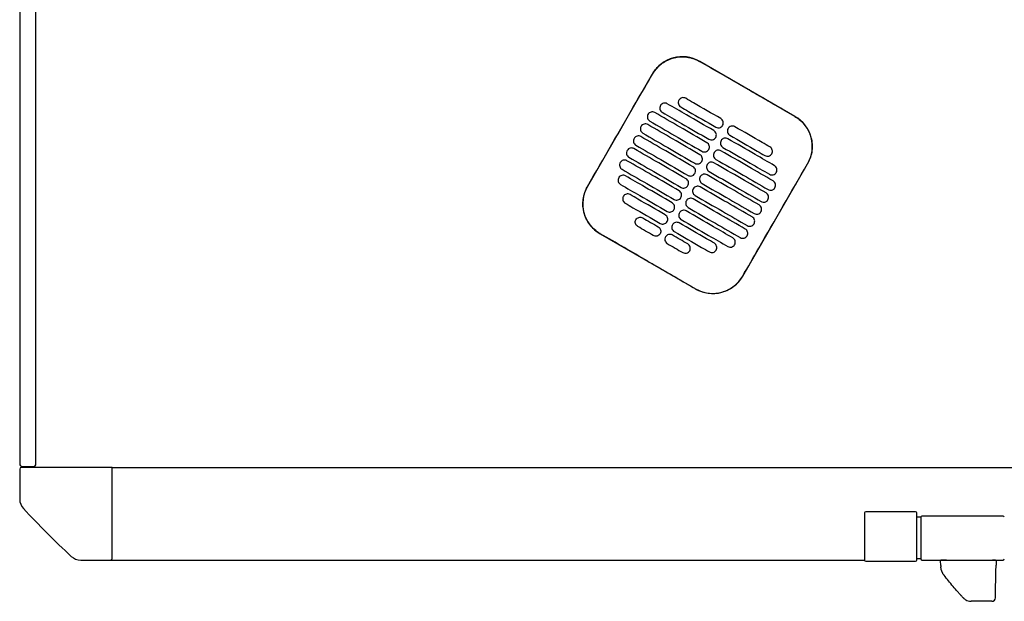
# Model space of a CAD drawing. Header units: metres. Extents: x 15.2 to 54.2, y -39.7 to 1.1.
# Tile 249 of 256: x 51.762 to 52.613, y -25.664 to -25.162. Entities that reach past the tile are written whole.
import ezdxf

# ---------------------------------------------------------------- set-up
doc = ezdxf.new("R2010")
doc.units = ezdxf.units.M
doc.header["$MEASUREMENT"] = 0
doc.layers.add('2D', color=252, linetype='Continuous')

# ---------------------------------------------------------------- blocks, each defined once
blk = doc.blocks.new('2D_QYOS_600')
for p, q in [((-0.00003, -1.859), (-0.00003, -2.743)), ((-0.00003, -1.859), (-0.00003, -2.743)), ((0.01397, -2.743), (0.01397, -1.859)), ((0.01397, -2.743), (0.01397, -1.859)), ((0.66975, -2.44274), (0.58749, -2.39522)), ((0.54651, -2.4062), (0.49048, -2.50318)), ((0.6247, -2.58071), (0.68072, -2.48373)), ((0.50145, -2.54416), (0.58371, -2.59168)), ((0, -2.74745), (0, -2.77326)), ((0.0795, -2.74595), (0.0015, -2.74595)), ((0.00197, -2.745), (0.01197, -2.745)), ((0.00197, -2.745), (0.01197, -2.745)), ((0.0795, -2.74595), (2.36049, -2.74595)), ((0.08, -2.82445), (0.08, -2.74645)), ((0.72996, -2.78524), (0.72996, -2.82594)), ((0.72997, -2.78524), (0.72997, -2.82594)), ((0.73097, -2.78424), (0.73096, -2.78424)), ((0.77397, -2.78424), (0.73097, -2.78424)), ((0.77496, -2.82594), (0.77496, -2.78524)), ((0.77497, -2.82594), (0.77497, -2.78524)), ((0.77852, -2.78897), (0.77497, -2.78897)), ((0.77852, -2.78897), (0.77852, -2.82497)), ((0.84965, -2.78797), (0.77952, -2.78797)), ((0.05269, -2.82595), (0.0785, -2.82595)), ((0.0785, -2.82595), (0.72996, -2.82594)), ((0.73096, -2.82694), (0.73097, -2.82694)), ((0.73097, -2.82694), (0.77397, -2.82694)), ((0.77852, -2.82497), (0.77497, -2.82497)), ((0.77952, -2.82597), (0.84965, -2.82597)), ((0.79578, -2.8305), (0.79558, -2.82664)), ((0.79578, -2.8305), (0.79584, -2.83166)), ((0.80057, -2.82601), (0.79618, -2.82601)), ((0.80057, -2.82601), (0.84054, -2.82601)), ((0.84293, -2.82601), (0.84054, -2.82601)), ((0.84337, -2.83577), (0.84347, -2.83039)), ((0.84353, -2.82662), (0.84347, -2.83039)), ((0.84302, -2.85624), (0.84337, -2.83577)), ((0.84298, -2.85811), (0.84302, -2.85624)), ((0.84298, -2.85856), (0.84298, -2.85811)), ((0.83998, -2.86151), (0.8219, -2.86151)), ((0.83998, -2.86151), (0.8219, -2.86151)), ((0.83998, -2.86151), (0.83998, -2.86151))]:
    blk.add_line(p, q)
for centre, radius, start, end in [((0.57248, -2.4212), 0.03, 59.98651, 149.98651), ((0.65474, -2.46872), 0.03, 329.98651, 59.98651), ((0.51646, -2.51818), 0.03, 149.98651, 239.98651), ((0.59872, -2.5657), 0.03, 239.98651, 329.98651), ((0.00197, -2.743), 0.002, 180, 270), ((0.00197, -2.743), 0.002, 180, 270), ((0.0015, -2.74745), 0.0015, 90, 180), ((0.01197, -2.743), 0.002, 270, 0), ((0.01197, -2.743), 0.002, 270, 0), ((0.0795, -2.74645), 0.0005, 0, 90), ((0.012, -2.77326), 0.012, 180, 222.87849), ((0.58157, -2.24438), 0.78926, 222.87849, 227.12151), ((0.73096, -2.78524), 0.001, 90, 180), ((0.73097, -2.78524), 0.001, 90, 180), ((0.77396, -2.78524), 0.001, 0, 90), ((0.77397, -2.78524), 0.001, 0, 90), ((0.77952, -2.78897), 0.001, 90, 180), ((0.84965, -2.78897), 0.001, 0, 90), ((0.05269, -2.81395), 0.012, 227.12151, 270), ((0.0785, -2.82445), 0.0015, 270, 0), ((0.73096, -2.82594), 0.001, 180, 270), ((0.73097, -2.82594), 0.001, 180, 270), ((0.77396, -2.82594), 0.001, 270, 0), ((0.77397, -2.82594), 0.001, 270, 0), ((0.77952, -2.82497), 0.001, 180, 270), ((0.79618, -2.82661), 0.0006, 90, 183), ((0.84293, -2.82661), 0.0006, 359, 90), ((0.84965, -2.82497), 0.001, 270, 0), ((0.8219, -2.85251), 0.009, 222.95809, 239.0423), ((0.8219, -2.85251), 0.009, 239.0423, 270), ((0.83998, -2.85851), 0.003, 270, 359)]:
    blk.add_arc(centre, radius, start, end)
for points, knots in [([(0.5466, -2.40625), (0.5474, -2.40486), (0.54831, -2.40354), (0.55126, -2.39993), (0.55353, -2.39788), (0.55932, -2.39408), (0.56295, -2.3926), (0.57039, -2.39115), (0.57413, -2.39112), (0.58118, -2.39239), (0.58444, -2.39359), (0.58743, -2.39532)], [12.978915, 12.978915, 12.978915, 12.978915, 13.461173, 13.461173, 14.374287, 14.374287, 15.53872, 15.53872, 16.650066, 16.650066, 17.687358, 17.687358, 17.687358, 17.687358]), ([(0.49058, -2.50323), (0.50462, -2.47894), (0.51866, -2.45465), (0.53733, -2.42232), (0.54196, -2.41428), (0.5466, -2.40625)], [1.133412, 1.133412, 1.133412, 1.133412, 2.681586, 2.681586, 3.193366, 3.193366, 3.193366, 3.193366]), ([(0.66969, -2.44284), (0.6591, -2.43672), (0.64807, -2.43036), (0.6326, -2.42142), (0.63056, -2.42025), (0.62856, -2.41909)], [-21.78268, -21.78268, -21.78268, -21.78268, -17.142885, -17.142885, -16.423665, -16.423665, -16.423665, -16.423665]), ([(0.55943, -2.43179), (0.55901, -2.43155), (0.55846, -2.43133), (0.55728, -2.43118), (0.55672, -2.43122), (0.55565, -2.4315), (0.55513, -2.43175), (0.55417, -2.43248), (0.55381, -2.43294), (0.55356, -2.43337)], [-0.5514247, -0.5514247, -0.5514247, -0.5514247, -0.4031161, -0.4031161, -0.2776965, -0.2776965, -0.1471644, -0.1471644, 0, 0, 0, 0]), ([(0.5997, -2.45506), (0.59184, -2.45051), (0.58397, -2.44597), (0.57054, -2.43821), (0.56499, -2.435), (0.55943, -2.43179)], [0.699452, 0.699452, 0.699452, 0.699452, 3.42526, 3.42526, 5.350619, 5.350619, 5.350619, 5.350619]), ([(0.56952, -2.42873), (0.56928, -2.42915), (0.56906, -2.4297), (0.56891, -2.43089), (0.56894, -2.43144), (0.56923, -2.43252), (0.56948, -2.43304), (0.57021, -2.43399), (0.57066, -2.43435), (0.57109, -2.4346)], [-0.5553355, -0.5553355, -0.5553355, -0.5553355, -0.4045594, -0.4045594, -0.278267, -0.278267, -0.1472206, -0.1472206, 0, 0, 0, 0]), ([(0.57539, -2.42715), (0.57497, -2.42691), (0.57442, -2.42669), (0.57324, -2.42654), (0.57268, -2.42658), (0.57161, -2.42686), (0.57109, -2.42711), (0.57013, -2.42784), (0.56977, -2.4283), (0.56952, -2.42873)], [-0.5513873, -0.5513873, -0.5513873, -0.5513873, -0.4031046, -0.4031046, -0.2776919, -0.2776919, -0.1471638, -0.1471638, 0, 0, 0, 0]), ([(0.60571, -2.44467), (0.59784, -2.44012), (0.58997, -2.43558), (0.57987, -2.42974), (0.57763, -2.42845), (0.57539, -2.42715)], [0.699452, 0.699452, 0.699452, 0.699452, 3.425217, 3.425217, 4.200582, 4.200582, 4.200582, 4.200582]), ([(0.54279, -2.44101), (0.54255, -2.44143), (0.54233, -2.44198), (0.54218, -2.44317), (0.54222, -2.44372), (0.5425, -2.4448), (0.54275, -2.44531), (0.54348, -2.44627), (0.54394, -2.44663), (0.54436, -2.44688)], [-0.5552879, -0.5552879, -0.5552879, -0.5552879, -0.4045447, -0.4045447, -0.2782629, -0.2782629, -0.1472212, -0.1472212, 0, 0, 0, 0]), ([(0.54866, -2.43943), (0.54824, -2.43919), (0.54769, -2.43897), (0.54651, -2.43882), (0.54596, -2.43886), (0.54488, -2.43914), (0.54436, -2.43939), (0.54341, -2.44012), (0.54304, -2.44058), (0.54279, -2.44101)], [-0.5514376, -0.5514376, -0.5514376, -0.5514376, -0.4031217, -0.4031217, -0.2776979, -0.2776979, -0.1471642, -0.1471642, 0, 0, 0, 0]), ([(0.5937, -2.46545), (0.58583, -2.4609), (0.57797, -2.45636), (0.56295, -2.44769), (0.55581, -2.44356), (0.54866, -2.43943)], [0.699452, 0.699452, 0.699452, 0.699452, 3.425292, 3.425292, 5.900643, 5.900643, 5.900643, 5.900643]), ([(0.55356, -2.43337), (0.55332, -2.43379), (0.5531, -2.43434), (0.55295, -2.43553), (0.55298, -2.43608), (0.55326, -2.43716), (0.55352, -2.43767), (0.55425, -2.43863), (0.5547, -2.43899), (0.55513, -2.43924)], [-0.5553006, -0.5553006, -0.5553006, -0.5553006, -0.4045498, -0.4045498, -0.2782639, -0.2782639, -0.1472208, -0.1472208, 0, 0, 0, 0]), ([(0.55513, -2.43924), (0.56068, -2.44245), (0.56624, -2.44566), (0.57967, -2.45341), (0.58753, -2.45796), (0.5954, -2.4625)], [1.499949, 1.499949, 1.499949, 1.499949, 3.425284, 3.425284, 6.151116, 6.151116, 6.151116, 6.151116]), ([(0.57109, -2.4346), (0.57333, -2.43589), (0.57556, -2.43719), (0.58567, -2.44302), (0.59354, -2.44757), (0.6014, -2.45211)], [2.649916, 2.649916, 2.649916, 2.649916, 3.425249, 3.425249, 6.151046, 6.151046, 6.151046, 6.151046]), ([(0.54266, -2.44982), (0.54224, -2.44958), (0.54169, -2.44936), (0.54051, -2.44921), (0.53996, -2.44925), (0.53888, -2.44953), (0.53836, -2.44978), (0.5374, -2.45051), (0.53704, -2.45097), (0.53679, -2.4514)], [-0.5514273, -0.5514273, -0.5514273, -0.5514273, -0.4031209, -0.4031209, -0.2776962, -0.2776962, -0.1471634, -0.1471634, 0, 0, 0, 0]), ([(0.5877, -2.47584), (0.57983, -2.47129), (0.57196, -2.46675), (0.55695, -2.45808), (0.54981, -2.45395), (0.54266, -2.44982)], [0.699452, 0.699452, 0.699452, 0.699452, 3.425313, 3.425313, 5.900643, 5.900643, 5.900643, 5.900643]), ([(0.54436, -2.44688), (0.55151, -2.45101), (0.55865, -2.45513), (0.57366, -2.4638), (0.58153, -2.46835), (0.5894, -2.47289)], [0.949972, 0.949972, 0.949972, 0.949972, 3.425307, 3.425307, 6.151164, 6.151164, 6.151164, 6.151164]), ([(0.60727, -2.45054), (0.60752, -2.45012), (0.60774, -2.44956), (0.60789, -2.44838), (0.60785, -2.44782), (0.60757, -2.44675), (0.60732, -2.44623), (0.60659, -2.44528), (0.60613, -2.44491), (0.60571, -2.44467)], [-0.5553984, -0.5553984, -0.5553984, -0.5553984, -0.4045681, -0.4045681, -0.278271, -0.278271, -0.1472202, -0.1472202, 0, 0, 0, 0]), ([(0.66969, -2.44284), (0.67097, -2.44358), (0.6722, -2.44441), (0.67535, -2.44692), (0.67713, -2.44875), (0.67866, -2.45078), (0.68096, -2.45385), (0.68264, -2.45732), (0.68461, -2.46471), (0.68488, -2.46856), (0.68395, -2.47619), (0.68274, -2.47989), (0.68078, -2.4834), (0.6807, -2.48354), (0.68063, -2.48367)], [17.619777, 17.619777, 17.619777, 17.619777, 18.064718, 18.064718, 18.827754, 18.827754, 18.827754, 19.97637, 19.97637, 21.122539, 21.122539, 22.281306, 22.281306, 22.328075, 22.328075, 22.328075, 22.328075]), ([(0.53679, -2.4514), (0.53655, -2.45182), (0.53633, -2.45237), (0.53618, -2.45356), (0.53622, -2.45411), (0.5365, -2.45519), (0.53675, -2.4557), (0.53748, -2.45666), (0.53794, -2.45702), (0.53836, -2.45727)], [-0.5552955, -0.5552955, -0.5552955, -0.5552955, -0.4045438, -0.4045438, -0.2782634, -0.2782634, -0.1472215, -0.1472215, 0, 0, 0, 0]), ([(0.53836, -2.45727), (0.5455, -2.4614), (0.55265, -2.46552), (0.56766, -2.4742), (0.57553, -2.47874), (0.5834, -2.48329)], [0.949998, 0.949998, 0.949998, 0.949998, 3.42532, 3.42532, 6.151189, 6.151189, 6.151189, 6.151189]), ([(0.60127, -2.46093), (0.60152, -2.46051), (0.60173, -2.45995), (0.60188, -2.45877), (0.60185, -2.45821), (0.60157, -2.45714), (0.60131, -2.45662), (0.60059, -2.45567), (0.60013, -2.4553), (0.5997, -2.45506)], [-0.5553839, -0.5553839, -0.5553839, -0.5553839, -0.4045626, -0.4045626, -0.2782686, -0.2782686, -0.1472195, -0.1472195, 0, 0, 0, 0]), ([(0.6014, -2.45211), (0.60183, -2.45236), (0.60238, -2.45257), (0.60356, -2.45272), (0.60411, -2.45269), (0.60519, -2.45241), (0.6057, -2.45215), (0.60666, -2.45142), (0.60703, -2.45096), (0.60727, -2.45054)], [-0.551307, -0.551307, -0.551307, -0.551307, -0.4030846, -0.4030846, -0.2776802, -0.2776802, -0.1471604, -0.1471604, 0, 0, 0, 0]), ([(0.61195, -2.45324), (0.61171, -2.45366), (0.61149, -2.45421), (0.61134, -2.4554), (0.61137, -2.45595), (0.61165, -2.45703), (0.61191, -2.45755), (0.61263, -2.4585), (0.61309, -2.45886), (0.61352, -2.45911)], [-0.555416, -0.555416, -0.555416, -0.555416, -0.4045716, -0.4045716, -0.2782736, -0.2782736, -0.1472211, -0.1472211, 0, 0, 0, 0]), ([(0.61782, -2.45166), (0.6174, -2.45142), (0.61685, -2.4512), (0.61567, -2.45105), (0.61511, -2.45109), (0.61404, -2.45137), (0.61352, -2.45162), (0.61256, -2.45235), (0.61219, -2.45281), (0.61195, -2.45324)], [-0.5512944, -0.5512944, -0.5512944, -0.5512944, -0.4030833, -0.4030833, -0.2776787, -0.2776787, -0.1471599, -0.1471599, 0, 0, 0, 0]), ([(0.64814, -2.46918), (0.6459, -2.46788), (0.64366, -2.46659), (0.63355, -2.46075), (0.62569, -2.45621), (0.61782, -2.45166)], [2.649852, 2.649852, 2.649852, 2.649852, 3.425217, 3.425217, 6.150982, 6.150982, 6.150982, 6.150982]), ([(0.53079, -2.46179), (0.53055, -2.46221), (0.53033, -2.46276), (0.53018, -2.46395), (0.53021, -2.4645), (0.5305, -2.46558), (0.53075, -2.4661), (0.53148, -2.46705), (0.53193, -2.46741), (0.53236, -2.46766)], [-0.5553078, -0.5553078, -0.5553078, -0.5553078, -0.4045446, -0.4045446, -0.2782647, -0.2782647, -0.147222, -0.147222, 0, 0, 0, 0]), ([(0.53666, -2.46021), (0.53624, -2.45997), (0.53569, -2.45975), (0.53451, -2.4596), (0.53395, -2.45964), (0.53288, -2.45992), (0.53236, -2.46017), (0.5314, -2.4609), (0.53104, -2.46136), (0.53079, -2.46179)], [-0.5514137, -0.5514137, -0.5514137, -0.5514137, -0.4031194, -0.4031194, -0.2776944, -0.2776944, -0.1471627, -0.1471627, 0, 0, 0, 0]), ([(0.5817, -2.48623), (0.57383, -2.48168), (0.56596, -2.47714), (0.55095, -2.46847), (0.5438, -2.46434), (0.53666, -2.46021)], [0.699452, 0.699452, 0.699452, 0.699452, 3.425322, 3.425322, 5.900643, 5.900643, 5.900643, 5.900643]), ([(0.59527, -2.47132), (0.59551, -2.4709), (0.59573, -2.47035), (0.59588, -2.46916), (0.59584, -2.4686), (0.59556, -2.46753), (0.59531, -2.46701), (0.59458, -2.46606), (0.59413, -2.46569), (0.5937, -2.46545)], [-0.5553742, -0.5553742, -0.5553742, -0.5553742, -0.4045587, -0.4045587, -0.278267, -0.278267, -0.1472191, -0.1472191, 0, 0, 0, 0]), ([(0.5954, -2.4625), (0.59582, -2.46275), (0.59637, -2.46297), (0.59755, -2.46311), (0.59811, -2.46308), (0.59918, -2.4628), (0.5997, -2.46254), (0.60066, -2.46181), (0.60103, -2.46135), (0.60127, -2.46093)], [-0.551317, -0.551317, -0.551317, -0.551317, -0.4030867, -0.4030867, -0.2776803, -0.2776803, -0.1471597, -0.1471597, 0, 0, 0, 0]), ([(0.60595, -2.46363), (0.6057, -2.46405), (0.60548, -2.4646), (0.60533, -2.46579), (0.60537, -2.46634), (0.60565, -2.46742), (0.6059, -2.46794), (0.60663, -2.46889), (0.60709, -2.46926), (0.60751, -2.4695)], [-0.5553971, -0.5553971, -0.5553971, -0.5553971, -0.4045652, -0.4045652, -0.2782705, -0.2782705, -0.1472202, -0.1472202, 0, 0, 0, 0]), ([(0.61182, -2.46205), (0.61139, -2.46181), (0.61085, -2.46159), (0.60966, -2.46144), (0.60911, -2.46148), (0.60804, -2.46176), (0.60752, -2.46201), (0.60656, -2.46275), (0.60619, -2.4632), (0.60595, -2.46363)], [-0.5513075, -0.5513075, -0.5513075, -0.5513075, -0.4030857, -0.4030857, -0.2776792, -0.2776792, -0.1471593, -0.1471593, 0, 0, 0, 0]), ([(0.65209, -2.48532), (0.64653, -2.48211), (0.64098, -2.4789), (0.62755, -2.47114), (0.61968, -2.4666), (0.61182, -2.46205)], [1.499901, 1.499901, 1.499901, 1.499901, 3.42526, 3.42526, 6.151068, 6.151068, 6.151068, 6.151068]), ([(0.61352, -2.45911), (0.62138, -2.46366), (0.62925, -2.4682), (0.63936, -2.47404), (0.6416, -2.47533), (0.64383, -2.47662)], [0.699452, 0.699452, 0.699452, 0.699452, 3.425249, 3.425249, 4.200582, 4.200582, 4.200582, 4.200582]), ([(0.52479, -2.47218), (0.52454, -2.4726), (0.52432, -2.47315), (0.52417, -2.47434), (0.52421, -2.47489), (0.52449, -2.47597), (0.52474, -2.47649), (0.52547, -2.47744), (0.52593, -2.47781), (0.52636, -2.47805)], [-0.5553248, -0.5553248, -0.5553248, -0.5553248, -0.4045472, -0.4045472, -0.2782668, -0.2782668, -0.1472227, -0.1472227, 0, 0, 0, 0]), ([(0.53066, -2.4706), (0.53023, -2.47036), (0.52969, -2.47014), (0.5285, -2.46999), (0.52795, -2.47003), (0.52688, -2.47031), (0.52636, -2.47056), (0.5254, -2.4713), (0.52503, -2.47175), (0.52479, -2.47218)], [-0.5513969, -0.5513969, -0.5513969, -0.5513969, -0.4031172, -0.4031172, -0.2776925, -0.2776925, -0.1471621, -0.1471621, 0, 0, 0, 0]), ([(0.57569, -2.49662), (0.56783, -2.49208), (0.55996, -2.48753), (0.54495, -2.47886), (0.5378, -2.47473), (0.53066, -2.4706)], [0.699452, 0.699452, 0.699452, 0.699452, 3.425321, 3.425321, 5.900643, 5.900643, 5.900643, 5.900643]), ([(0.53236, -2.46766), (0.5395, -2.47179), (0.54665, -2.47591), (0.56166, -2.48459), (0.56953, -2.48913), (0.57739, -2.49368)], [0.950001, 0.950001, 0.950001, 0.950001, 3.425322, 3.425322, 6.151192, 6.151192, 6.151192, 6.151192]), ([(0.5894, -2.47289), (0.58982, -2.47314), (0.59037, -2.47336), (0.59155, -2.47351), (0.5921, -2.47347), (0.59318, -2.47319), (0.5937, -2.47293), (0.59466, -2.4722), (0.59502, -2.47174), (0.59527, -2.47132)], [-0.5513236, -0.5513236, -0.5513236, -0.5513236, -0.4030881, -0.4030881, -0.2776804, -0.2776804, -0.1471592, -0.1471592, 0, 0, 0, 0]), ([(0.59994, -2.47402), (0.5997, -2.47444), (0.59948, -2.47499), (0.59933, -2.47618), (0.59937, -2.47674), (0.59965, -2.47781), (0.5999, -2.47833), (0.60063, -2.47928), (0.60109, -2.47965), (0.60151, -2.47989)], [-0.555383, -0.555383, -0.555383, -0.555383, -0.4045605, -0.4045605, -0.2782682, -0.2782682, -0.1472195, -0.1472195, 0, 0, 0, 0]), ([(0.60581, -2.47245), (0.60539, -2.4722), (0.60484, -2.47198), (0.60366, -2.47183), (0.60311, -2.47187), (0.60203, -2.47215), (0.60151, -2.47241), (0.60056, -2.47314), (0.60019, -2.4736), (0.59994, -2.47402)], [-0.5513173, -0.5513173, -0.5513173, -0.5513173, -0.4030875, -0.4030875, -0.2776797, -0.2776797, -0.147159, -0.147159, 0, 0, 0, 0]), ([(0.65085, -2.49846), (0.64371, -2.49433), (0.63656, -2.49021), (0.62155, -2.48154), (0.61368, -2.47699), (0.60581, -2.47245)], [0.949941, 0.949941, 0.949941, 0.949941, 3.425291, 3.425291, 6.151132, 6.151132, 6.151132, 6.151132]), ([(0.60751, -2.4695), (0.61538, -2.47405), (0.62325, -2.47859), (0.63668, -2.48635), (0.64223, -2.48956), (0.64779, -2.49277)], [0.699452, 0.699452, 0.699452, 0.699452, 3.425284, 3.425284, 5.350619, 5.350619, 5.350619, 5.350619]), ([(0.64383, -2.47662), (0.64426, -2.47687), (0.6448, -2.47708), (0.64599, -2.47723), (0.64654, -2.4772), (0.64761, -2.47692), (0.64813, -2.47666), (0.64909, -2.47593), (0.64946, -2.47547), (0.6497, -2.47505)], [-0.5513007, -0.5513007, -0.5513007, -0.5513007, -0.4030941, -0.4030941, -0.2776814, -0.2776814, -0.1471603, -0.1471603, 0, 0, 0, 0]), ([(0.6497, -2.47505), (0.64995, -2.47463), (0.65017, -2.47407), (0.65032, -2.47289), (0.65028, -2.47233), (0.65, -2.47126), (0.64975, -2.47074), (0.64902, -2.46979), (0.64856, -2.46942), (0.64814, -2.46918)], [-0.5554179, -0.5554179, -0.5554179, -0.5554179, -0.4045683, -0.4045683, -0.2782761, -0.2782761, -0.1472238, -0.1472238, 0, 0, 0, 0]), ([(0.51878, -2.48257), (0.51854, -2.48299), (0.51832, -2.48354), (0.51817, -2.48473), (0.51821, -2.48529), (0.51849, -2.48636), (0.51874, -2.48688), (0.51947, -2.48783), (0.51993, -2.4882), (0.52035, -2.48844)], [-0.5553464, -0.5553464, -0.5553464, -0.5553464, -0.4045515, -0.4045515, -0.2782697, -0.2782697, -0.1472236, -0.1472236, 0, 0, 0, 0]), ([(0.52465, -2.481), (0.52423, -2.48075), (0.52368, -2.48053), (0.5225, -2.48038), (0.52195, -2.48042), (0.52087, -2.4807), (0.52035, -2.48096), (0.5194, -2.48169), (0.51903, -2.48215), (0.51878, -2.48257)], [-0.5513769, -0.5513769, -0.5513769, -0.5513769, -0.4031143, -0.4031143, -0.2776905, -0.2776905, -0.1471617, -0.1471617, 0, 0, 0, 0]), ([(0.56969, -2.50701), (0.56182, -2.50247), (0.55396, -2.49792), (0.53894, -2.48925), (0.5318, -2.48512), (0.52465, -2.481)], [0.699452, 0.699452, 0.699452, 0.699452, 3.425308, 3.425308, 5.900643, 5.900643, 5.900643, 5.900643]), ([(0.52636, -2.47805), (0.5335, -2.48218), (0.54064, -2.48631), (0.55566, -2.49498), (0.56352, -2.49952), (0.57139, -2.50407)], [0.949982, 0.949982, 0.949982, 0.949982, 3.425312, 3.425312, 6.151173, 6.151173, 6.151173, 6.151173]), ([(0.5834, -2.48329), (0.58382, -2.48353), (0.58437, -2.48375), (0.58555, -2.4839), (0.5861, -2.48386), (0.58718, -2.48358), (0.5877, -2.48333), (0.58866, -2.48259), (0.58902, -2.48214), (0.58927, -2.48171)], [-0.5513269, -0.5513269, -0.5513269, -0.5513269, -0.403089, -0.403089, -0.2776804, -0.2776804, -0.1471589, -0.1471589, 0, 0, 0, 0]), ([(0.58927, -2.48171), (0.58951, -2.48129), (0.58973, -2.48074), (0.58988, -2.47955), (0.58984, -2.479), (0.58956, -2.47792), (0.58931, -2.4774), (0.58858, -2.47645), (0.58812, -2.47608), (0.5877, -2.47584)], [-0.5553693, -0.5553693, -0.5553693, -0.5553693, -0.4045566, -0.4045566, -0.2782661, -0.2782661, -0.1472189, -0.1472189, 0, 0, 0, 0]), ([(0.59981, -2.48284), (0.59939, -2.48259), (0.59884, -2.48237), (0.59766, -2.48223), (0.59711, -2.48226), (0.59603, -2.48254), (0.59551, -2.4828), (0.59455, -2.48353), (0.59419, -2.48399), (0.59394, -2.48441)], [-0.5513238, -0.5513238, -0.5513238, -0.5513238, -0.4030887, -0.4030887, -0.27768, -0.27768, -0.1471588, -0.1471588, 0, 0, 0, 0]), ([(0.64485, -2.50885), (0.6377, -2.50473), (0.63056, -2.5006), (0.61555, -2.49193), (0.60768, -2.48738), (0.59981, -2.48284)], [0.949982, 0.949982, 0.949982, 0.949982, 3.425312, 3.425312, 6.151173, 6.151173, 6.151173, 6.151173]), ([(0.60151, -2.47989), (0.60938, -2.48444), (0.61725, -2.48898), (0.63226, -2.49765), (0.6394, -2.50178), (0.64655, -2.50591)], [0.699452, 0.699452, 0.699452, 0.699452, 3.425308, 3.425308, 5.900643, 5.900643, 5.900643, 5.900643]), ([(0.6246, -2.58065), (0.62916, -2.57276), (0.63389, -2.56456), (0.65254, -2.53226), (0.66658, -2.50796), (0.68063, -2.48367)], [-3.18138, -3.18138, -3.18138, -3.18138, -2.673929, -2.673929, -1.133377, -1.133377, -1.133377, -1.133377]), ([(0.52035, -2.48844), (0.5275, -2.49257), (0.53464, -2.4967), (0.54965, -2.50537), (0.55752, -2.50991), (0.56539, -2.51446)], [0.949941, 0.949941, 0.949941, 0.949941, 3.425292, 3.425292, 6.151132, 6.151132, 6.151132, 6.151132]), ([(0.57739, -2.49368), (0.57782, -2.49392), (0.57837, -2.49414), (0.57955, -2.49429), (0.5801, -2.49425), (0.58118, -2.49397), (0.58169, -2.49372), (0.58265, -2.49299), (0.58302, -2.49253), (0.58326, -2.4921)], [-0.551327, -0.551327, -0.551327, -0.551327, -0.4030892, -0.4030892, -0.2776802, -0.2776802, -0.1471588, -0.1471588, 0, 0, 0, 0]), ([(0.58326, -2.4921), (0.58351, -2.49168), (0.58373, -2.49113), (0.58388, -2.48994), (0.58384, -2.48939), (0.58356, -2.48831), (0.58331, -2.48779), (0.58258, -2.48684), (0.58212, -2.48648), (0.5817, -2.48623)], [-0.5553691, -0.5553691, -0.5553691, -0.5553691, -0.4045561, -0.4045561, -0.278266, -0.278266, -0.1472189, -0.1472189, 0, 0, 0, 0]), ([(0.59394, -2.48441), (0.5937, -2.48483), (0.59348, -2.48539), (0.59333, -2.48657), (0.59337, -2.48713), (0.59365, -2.4882), (0.5939, -2.48872), (0.59463, -2.48967), (0.59509, -2.49004), (0.59551, -2.49028)], [-0.5553737, -0.5553737, -0.5553737, -0.5553737, -0.4045574, -0.4045574, -0.2782667, -0.2782667, -0.1472191, -0.1472191, 0, 0, 0, 0]), ([(0.59551, -2.49028), (0.60338, -2.49483), (0.61125, -2.49937), (0.62626, -2.50804), (0.6334, -2.51217), (0.64055, -2.5163)], [0.699452, 0.699452, 0.699452, 0.699452, 3.425321, 3.425321, 5.900643, 5.900643, 5.900643, 5.900643]), ([(0.64779, -2.49277), (0.64821, -2.49301), (0.64876, -2.49323), (0.64994, -2.49338), (0.65049, -2.49334), (0.65157, -2.49306), (0.65209, -2.49281), (0.65305, -2.49208), (0.65341, -2.49162), (0.65366, -2.49119)], [-0.5513421, -0.5513421, -0.5513421, -0.5513421, -0.4031061, -0.4031061, -0.2776864, -0.2776864, -0.147161, -0.147161, 0, 0, 0, 0]), ([(0.65366, -2.49119), (0.6539, -2.49077), (0.65412, -2.49022), (0.65427, -2.48903), (0.65423, -2.48848), (0.65395, -2.4874), (0.6537, -2.48688), (0.65297, -2.48593), (0.65252, -2.48556), (0.65209, -2.48532)], [-0.5553798, -0.5553798, -0.5553798, -0.5553798, -0.4045588, -0.4045588, -0.278273, -0.278273, -0.147224, -0.147224, 0, 0, 0, 0]), ([(0.51754, -2.49571), (0.5173, -2.49613), (0.51708, -2.49669), (0.51693, -2.49787), (0.51697, -2.49843), (0.51725, -2.4995), (0.5175, -2.50002), (0.51823, -2.50097), (0.51869, -2.50134), (0.51911, -2.50158)], [-0.55538, -0.55538, -0.55538, -0.55538, -0.4045589, -0.4045589, -0.278273, -0.278273, -0.147224, -0.147224, 0, 0, 0, 0]), ([(0.52341, -2.49414), (0.52299, -2.49389), (0.52244, -2.49368), (0.52126, -2.49353), (0.52071, -2.49356), (0.51963, -2.49384), (0.51911, -2.4941), (0.51816, -2.49483), (0.51779, -2.49529), (0.51754, -2.49571)], [-0.551342, -0.551342, -0.551342, -0.551342, -0.4031061, -0.4031061, -0.2776864, -0.2776864, -0.147161, -0.147161, 0, 0, 0, 0]), ([(0.56369, -2.5174), (0.55582, -2.51286), (0.54795, -2.50831), (0.53453, -2.50056), (0.52897, -2.49735), (0.52341, -2.49414)], [0.699452, 0.699452, 0.699452, 0.699452, 3.425284, 3.425284, 5.350619, 5.350619, 5.350619, 5.350619]), ([(0.57726, -2.50249), (0.57751, -2.50207), (0.57773, -2.50152), (0.57787, -2.50033), (0.57784, -2.49978), (0.57756, -2.4987), (0.5773, -2.49819), (0.57658, -2.49723), (0.57612, -2.49687), (0.57569, -2.49662)], [-0.5553737, -0.5553737, -0.5553737, -0.5553737, -0.4045574, -0.4045574, -0.2782667, -0.2782667, -0.1472191, -0.1472191, 0, 0, 0, 0]), ([(0.58794, -2.4948), (0.5877, -2.49522), (0.58748, -2.49578), (0.58733, -2.49696), (0.58736, -2.49752), (0.58765, -2.49859), (0.5879, -2.49911), (0.58863, -2.50006), (0.58908, -2.50043), (0.58951, -2.50067)], [-0.5553691, -0.5553691, -0.5553691, -0.5553691, -0.4045561, -0.4045561, -0.278266, -0.278266, -0.1472189, -0.1472189, 0, 0, 0, 0]), ([(0.59381, -2.49323), (0.59339, -2.49298), (0.59284, -2.49277), (0.59166, -2.49262), (0.5911, -2.49265), (0.59003, -2.49293), (0.58951, -2.49319), (0.58855, -2.49392), (0.58819, -2.49438), (0.58794, -2.4948)], [-0.551327, -0.551327, -0.551327, -0.551327, -0.4030892, -0.4030892, -0.2776802, -0.2776802, -0.1471588, -0.1471588, 0, 0, 0, 0]), ([(0.58951, -2.50067), (0.59738, -2.50522), (0.60524, -2.50976), (0.62026, -2.51844), (0.6274, -2.52256), (0.63454, -2.52669)], [0.699452, 0.699452, 0.699452, 0.699452, 3.425322, 3.425322, 5.900643, 5.900643, 5.900643, 5.900643]), ([(0.63885, -2.51924), (0.6317, -2.51512), (0.62456, -2.51099), (0.60954, -2.50232), (0.60168, -2.49777), (0.59381, -2.49323)], [0.950001, 0.950001, 0.950001, 0.950001, 3.425322, 3.425322, 6.151192, 6.151192, 6.151192, 6.151192]), ([(0.65242, -2.50433), (0.65266, -2.50391), (0.65288, -2.50336), (0.65303, -2.50217), (0.65299, -2.50162), (0.65271, -2.50054), (0.65246, -2.50003), (0.65173, -2.49907), (0.65128, -2.49871), (0.65085, -2.49846)], [-0.5553462, -0.5553462, -0.5553462, -0.5553462, -0.4045514, -0.4045514, -0.2782696, -0.2782696, -0.1472236, -0.1472236, 0, 0, 0, 0]), ([(0.50151, -2.54406), (0.50145, -2.54403), (0.50139, -2.544), (0.49792, -2.54196), (0.49494, -2.5393), (0.49019, -2.53298), (0.48846, -2.52938), (0.4866, -2.52208), (0.48635, -2.51847), (0.48707, -2.51195), (0.48784, -2.50907), (0.48947, -2.50528), (0.49, -2.50424), (0.49058, -2.50323)], [8.273299, 8.273299, 8.273299, 8.273299, 8.293543, 8.293543, 9.48086, 9.48086, 10.665623, 10.665623, 11.74288, 11.74288, 12.632334, 12.632334, 12.981673, 12.981673, 12.981673, 12.981673]), ([(0.51911, -2.50158), (0.52467, -2.50479), (0.53023, -2.508), (0.54365, -2.51576), (0.55152, -2.5203), (0.55939, -2.52485)], [1.499901, 1.499901, 1.499901, 1.499901, 3.42526, 3.42526, 6.151068, 6.151068, 6.151068, 6.151068]), ([(0.57126, -2.51288), (0.5715, -2.51246), (0.57172, -2.51191), (0.57187, -2.51072), (0.57183, -2.51017), (0.57155, -2.50909), (0.5713, -2.50858), (0.57057, -2.50762), (0.57012, -2.50726), (0.56969, -2.50701)], [-0.555383, -0.555383, -0.555383, -0.555383, -0.4045604, -0.4045604, -0.2782682, -0.2782682, -0.1472195, -0.1472195, 0, 0, 0, 0]), ([(0.57139, -2.50407), (0.57181, -2.50431), (0.57236, -2.50453), (0.57354, -2.50468), (0.5741, -2.50464), (0.57517, -2.50436), (0.57569, -2.50411), (0.57665, -2.50338), (0.57702, -2.50292), (0.57726, -2.50249)], [-0.5513238, -0.5513238, -0.5513238, -0.5513238, -0.4030887, -0.4030887, -0.27768, -0.27768, -0.1471588, -0.1471588, 0, 0, 0, 0]), ([(0.58194, -2.50519), (0.58169, -2.50562), (0.58147, -2.50617), (0.58132, -2.50736), (0.58136, -2.50791), (0.58164, -2.50898), (0.58189, -2.5095), (0.58262, -2.51045), (0.58308, -2.51082), (0.58351, -2.51106)], [-0.5553693, -0.5553693, -0.5553693, -0.5553693, -0.4045566, -0.4045566, -0.2782661, -0.2782661, -0.1472189, -0.1472189, 0, 0, 0, 0]), ([(0.58781, -2.50362), (0.58738, -2.50337), (0.58684, -2.50316), (0.58565, -2.50301), (0.5851, -2.50304), (0.58403, -2.50332), (0.58351, -2.50358), (0.58255, -2.50431), (0.58218, -2.50477), (0.58194, -2.50519)], [-0.551327, -0.551327, -0.551327, -0.551327, -0.403089, -0.403089, -0.2776804, -0.2776804, -0.1471589, -0.1471589, 0, 0, 0, 0]), ([(0.63284, -2.52963), (0.6257, -2.52551), (0.61855, -2.52138), (0.60354, -2.51271), (0.59567, -2.50816), (0.58781, -2.50362)], [0.949998, 0.949998, 0.949998, 0.949998, 3.42532, 3.42532, 6.151189, 6.151189, 6.151189, 6.151189]), ([(0.64642, -2.51472), (0.64666, -2.5143), (0.64688, -2.51375), (0.64703, -2.51256), (0.64699, -2.51201), (0.64671, -2.51093), (0.64646, -2.51042), (0.64573, -2.50946), (0.64527, -2.5091), (0.64485, -2.50885)], [-0.5553245, -0.5553245, -0.5553245, -0.5553245, -0.4045471, -0.4045471, -0.2782667, -0.2782667, -0.1472226, -0.1472226, 0, 0, 0, 0]), ([(0.64655, -2.50591), (0.64697, -2.50615), (0.64752, -2.50637), (0.6487, -2.50652), (0.64925, -2.50648), (0.65033, -2.5062), (0.65085, -2.50595), (0.65181, -2.50522), (0.65217, -2.50476), (0.65242, -2.50433)], [-0.551377, -0.551377, -0.551377, -0.551377, -0.4031143, -0.4031143, -0.2776905, -0.2776905, -0.1471617, -0.1471617, 0, 0, 0, 0]), ([(0.5215, -2.51186), (0.52126, -2.51228), (0.52104, -2.51283), (0.52089, -2.51402), (0.52092, -2.51457), (0.52121, -2.51565), (0.52146, -2.51616), (0.52219, -2.51712), (0.52264, -2.51748), (0.52307, -2.51773)], [-0.555418, -0.555418, -0.555418, -0.555418, -0.4045683, -0.4045683, -0.2782762, -0.2782762, -0.1472238, -0.1472238, 0, 0, 0, 0]), ([(0.52737, -2.51028), (0.52695, -2.51004), (0.5264, -2.50982), (0.52522, -2.50967), (0.52466, -2.50971), (0.52359, -2.50999), (0.52307, -2.51024), (0.52211, -2.51097), (0.52175, -2.51143), (0.5215, -2.51186)], [-0.5513007, -0.5513007, -0.5513007, -0.5513007, -0.4030941, -0.4030941, -0.2776814, -0.2776814, -0.1471603, -0.1471603, 0, 0, 0, 0]), ([(0.52307, -2.51773), (0.52531, -2.51902), (0.52754, -2.52031), (0.53765, -2.52615), (0.54552, -2.5307), (0.55338, -2.53524)], [2.649852, 2.649852, 2.649852, 2.649852, 3.425217, 3.425217, 6.150983, 6.150983, 6.150983, 6.150983]), ([(0.55769, -2.52779), (0.54982, -2.52325), (0.54195, -2.5187), (0.53185, -2.51287), (0.52961, -2.51157), (0.52737, -2.51028)], [0.699452, 0.699452, 0.699452, 0.699452, 3.425249, 3.425249, 4.200582, 4.200582, 4.200582, 4.200582]), ([(0.56526, -2.52327), (0.5655, -2.52285), (0.56572, -2.5223), (0.56587, -2.52111), (0.56583, -2.52056), (0.56555, -2.51948), (0.5653, -2.51897), (0.56457, -2.51801), (0.56411, -2.51765), (0.56369, -2.5174)], [-0.555397, -0.555397, -0.555397, -0.555397, -0.4045652, -0.4045652, -0.2782705, -0.2782705, -0.1472202, -0.1472202, 0, 0, 0, 0]), ([(0.56539, -2.51446), (0.56581, -2.5147), (0.56636, -2.51492), (0.56754, -2.51507), (0.56809, -2.51503), (0.56917, -2.51475), (0.56969, -2.5145), (0.57065, -2.51377), (0.57101, -2.51331), (0.57126, -2.51288)], [-0.5513173, -0.5513173, -0.5513173, -0.5513173, -0.4030875, -0.4030875, -0.2776797, -0.2776797, -0.147159, -0.147159, 0, 0, 0, 0]), ([(0.57593, -2.51558), (0.57569, -2.51601), (0.57547, -2.51656), (0.57532, -2.51775), (0.57536, -2.5183), (0.57564, -2.51937), (0.57589, -2.51989), (0.57662, -2.52085), (0.57708, -2.52121), (0.5775, -2.52146)], [-0.5553742, -0.5553742, -0.5553742, -0.5553742, -0.4045587, -0.4045587, -0.278267, -0.278267, -0.1472191, -0.1472191, 0, 0, 0, 0]), ([(0.5818, -2.51401), (0.58138, -2.51376), (0.58083, -2.51355), (0.57965, -2.5134), (0.5791, -2.51343), (0.57802, -2.51372), (0.5775, -2.51397), (0.57655, -2.5147), (0.57618, -2.51516), (0.57593, -2.51558)], [-0.5513237, -0.5513237, -0.5513237, -0.5513237, -0.4030882, -0.4030882, -0.2776804, -0.2776804, -0.1471592, -0.1471592, 0, 0, 0, 0]), ([(0.62684, -2.54002), (0.6197, -2.5359), (0.61255, -2.53177), (0.59754, -2.5231), (0.58967, -2.51855), (0.5818, -2.51401)], [0.949973, 0.949973, 0.949973, 0.949973, 3.425307, 3.425307, 6.151164, 6.151164, 6.151164, 6.151164]), ([(0.58351, -2.51106), (0.59137, -2.51561), (0.59924, -2.52015), (0.61425, -2.52883), (0.6214, -2.53295), (0.62854, -2.53708)], [0.699452, 0.699452, 0.699452, 0.699452, 3.425313, 3.425313, 5.900643, 5.900643, 5.900643, 5.900643]), ([(0.64055, -2.5163), (0.64097, -2.51654), (0.64152, -2.51676), (0.6427, -2.51691), (0.64325, -2.51687), (0.64433, -2.51659), (0.64485, -2.51634), (0.64581, -2.51561), (0.64617, -2.51515), (0.64642, -2.51472)], [-0.551397, -0.551397, -0.551397, -0.551397, -0.4031173, -0.4031173, -0.2776925, -0.2776925, -0.1471621, -0.1471621, 0, 0, 0, 0]), ([(0.55939, -2.52485), (0.55981, -2.52509), (0.56036, -2.52531), (0.56154, -2.52546), (0.56209, -2.52542), (0.56317, -2.52514), (0.56369, -2.52489), (0.56465, -2.52416), (0.56501, -2.5237), (0.56526, -2.52327)], [-0.5513075, -0.5513075, -0.5513075, -0.5513075, -0.4030857, -0.4030857, -0.2776792, -0.2776792, -0.1471593, -0.1471593, 0, 0, 0, 0]), ([(0.56993, -2.52597), (0.56969, -2.5264), (0.56947, -2.52695), (0.56932, -2.52814), (0.56936, -2.52869), (0.56964, -2.52976), (0.56989, -2.53028), (0.57062, -2.53124), (0.57108, -2.5316), (0.5715, -2.53185)], [-0.5553838, -0.5553838, -0.5553838, -0.5553838, -0.4045626, -0.4045626, -0.2782686, -0.2782686, -0.1472195, -0.1472195, 0, 0, 0, 0]), ([(0.5758, -2.5244), (0.57538, -2.52416), (0.57483, -2.52394), (0.57365, -2.52379), (0.5731, -2.52383), (0.57202, -2.52411), (0.5715, -2.52436), (0.57054, -2.52509), (0.57018, -2.52555), (0.56993, -2.52597)], [-0.5513171, -0.5513171, -0.5513171, -0.5513171, -0.4030867, -0.4030867, -0.2776803, -0.2776803, -0.1471597, -0.1471597, 0, 0, 0, 0]), ([(0.61608, -2.54766), (0.61052, -2.54445), (0.60496, -2.54124), (0.59154, -2.53349), (0.58367, -2.52894), (0.5758, -2.5244)], [1.499949, 1.499949, 1.499949, 1.499949, 3.425284, 3.425284, 6.151116, 6.151116, 6.151116, 6.151116]), ([(0.5775, -2.52146), (0.58537, -2.526), (0.59324, -2.53055), (0.60825, -2.53922), (0.61539, -2.54334), (0.62254, -2.54747)], [0.699452, 0.699452, 0.699452, 0.699452, 3.425292, 3.425292, 5.900643, 5.900643, 5.900643, 5.900643]), ([(0.63454, -2.52669), (0.63497, -2.52693), (0.63552, -2.52715), (0.6367, -2.5273), (0.63725, -2.52726), (0.63833, -2.52698), (0.63884, -2.52673), (0.6398, -2.526), (0.64017, -2.52554), (0.64041, -2.52511)], [-0.5514139, -0.5514139, -0.5514139, -0.5514139, -0.4031194, -0.4031194, -0.2776944, -0.2776944, -0.1471626, -0.1471626, 0, 0, 0, 0]), ([(0.64041, -2.52511), (0.64066, -2.52469), (0.64088, -2.52414), (0.64103, -2.52295), (0.64099, -2.5224), (0.64071, -2.52133), (0.64046, -2.52081), (0.63973, -2.51985), (0.63927, -2.51949), (0.63885, -2.51924)], [-0.5553076, -0.5553076, -0.5553076, -0.5553076, -0.4045445, -0.4045445, -0.2782646, -0.2782646, -0.1472219, -0.1472219, 0, 0, 0, 0]), ([(0.53395, -2.53787), (0.53353, -2.53763), (0.53307, -2.53726), (0.53234, -2.53631), (0.53209, -2.53579), (0.53181, -2.53472), (0.53177, -2.53416), (0.53192, -2.53297), (0.53214, -2.53242), (0.53238, -2.532)], [0, 0, 0, 0, 0.147223, 0.147223, 0.2782783, 0.2782783, 0.4045781, 0.4045781, 0.5554474, 0.5554474, 0.5554474, 0.5554474]), ([(0.53238, -2.532), (0.53263, -2.53158), (0.53299, -2.53112), (0.53395, -2.53039), (0.53447, -2.53013), (0.53555, -2.52985), (0.5361, -2.52981), (0.53728, -2.52996), (0.53783, -2.53018), (0.53825, -2.53043)], [0, 0, 0, 0, 0.1471602, 0.1471602, 0.2776775, 0.2776775, 0.4030818, 0.4030818, 0.5512681, 0.5512681, 0.5512681, 0.5512681]), ([(0.55338, -2.53524), (0.55381, -2.53548), (0.55436, -2.5357), (0.55554, -2.53585), (0.55609, -2.53581), (0.55717, -2.53553), (0.55768, -2.53528), (0.55864, -2.53455), (0.55901, -2.53409), (0.55925, -2.53366)], [-0.5512944, -0.5512944, -0.5512944, -0.5512944, -0.4030833, -0.4030833, -0.2776787, -0.2776787, -0.1471599, -0.1471599, 0, 0, 0, 0]), ([(0.55925, -2.53366), (0.5595, -2.53324), (0.55972, -2.53269), (0.55987, -2.5315), (0.55983, -2.53095), (0.55955, -2.52988), (0.5593, -2.52936), (0.55857, -2.5284), (0.55811, -2.52804), (0.55769, -2.52779)], [-0.5554159, -0.5554159, -0.5554159, -0.5554159, -0.4045716, -0.4045716, -0.2782736, -0.2782736, -0.1472211, -0.1472211, 0, 0, 0, 0]), ([(0.5698, -2.53479), (0.56938, -2.53455), (0.56883, -2.53433), (0.56765, -2.53418), (0.56709, -2.53422), (0.56602, -2.5345), (0.5655, -2.53475), (0.56454, -2.53548), (0.56418, -2.53594), (0.56393, -2.53637)], [-0.5513071, -0.5513071, -0.5513071, -0.5513071, -0.4030846, -0.4030846, -0.2776802, -0.2776802, -0.1471604, -0.1471604, 0, 0, 0, 0]), ([(0.60012, -2.5523), (0.59788, -2.55101), (0.59564, -2.54972), (0.58553, -2.54388), (0.57767, -2.53934), (0.5698, -2.53479)], [2.649916, 2.649916, 2.649916, 2.649916, 3.425249, 3.425249, 6.151046, 6.151046, 6.151046, 6.151046]), ([(0.5715, -2.53185), (0.57937, -2.53639), (0.58724, -2.54094), (0.60066, -2.54869), (0.60622, -2.5519), (0.61177, -2.55511)], [0.699452, 0.699452, 0.699452, 0.699452, 3.42526, 3.42526, 5.350619, 5.350619, 5.350619, 5.350619]), ([(0.63441, -2.53551), (0.63466, -2.53508), (0.63488, -2.53453), (0.63502, -2.53334), (0.63499, -2.53279), (0.63471, -2.53172), (0.63445, -2.5312), (0.63373, -2.53024), (0.63327, -2.52988), (0.63284, -2.52963)], [-0.5552953, -0.5552953, -0.5552953, -0.5552953, -0.4045437, -0.4045437, -0.2782634, -0.2782634, -0.1472215, -0.1472215, 0, 0, 0, 0]), ([(0.55168, -2.53818), (0.55211, -2.53843), (0.55257, -2.53879), (0.55329, -2.53975), (0.55355, -2.54027), (0.55383, -2.54134), (0.55386, -2.54189), (0.55372, -2.54308), (0.5535, -2.54363), (0.55325, -2.54406)], [0, 0, 0, 0, 0.1472222, 0.1472222, 0.2782773, 0.2782773, 0.4045795, 0.4045795, 0.5554397, 0.5554397, 0.5554397, 0.5554397]), ([(0.56393, -2.53637), (0.56369, -2.53679), (0.56347, -2.53734), (0.56332, -2.53853), (0.56335, -2.53908), (0.56364, -2.54016), (0.56389, -2.54067), (0.56462, -2.54163), (0.56507, -2.54199), (0.5655, -2.54224)], [-0.5553983, -0.5553983, -0.5553983, -0.5553983, -0.4045681, -0.4045681, -0.278271, -0.278271, -0.1472202, -0.1472202, 0, 0, 0, 0]), ([(0.5655, -2.54224), (0.57337, -2.54678), (0.58123, -2.55133), (0.59134, -2.55716), (0.59358, -2.55846), (0.59581, -2.55975)], [0.699452, 0.699452, 0.699452, 0.699452, 3.425217, 3.425217, 4.200582, 4.200582, 4.200582, 4.200582]), ([(0.62841, -2.5459), (0.62865, -2.54547), (0.62887, -2.54492), (0.62902, -2.54373), (0.62898, -2.54318), (0.6287, -2.54211), (0.62845, -2.54159), (0.62772, -2.54064), (0.62727, -2.54027), (0.62684, -2.54002)], [-0.5552876, -0.5552876, -0.5552876, -0.5552876, -0.4045446, -0.4045446, -0.2782629, -0.2782629, -0.1472212, -0.1472212, 0, 0, 0, 0]), ([(0.62854, -2.53708), (0.62896, -2.53733), (0.62951, -2.53754), (0.63069, -2.53769), (0.63125, -2.53765), (0.63232, -2.53737), (0.63284, -2.53712), (0.6338, -2.53639), (0.63417, -2.53593), (0.63441, -2.53551)], [-0.5514274, -0.5514274, -0.5514274, -0.5514274, -0.4031209, -0.4031209, -0.2776962, -0.2776962, -0.1471634, -0.1471634, 0, 0, 0, 0]), ([(0.55325, -2.54406), (0.55301, -2.54448), (0.55264, -2.54494), (0.55168, -2.54567), (0.55116, -2.54592), (0.55009, -2.54621), (0.54953, -2.54624), (0.54835, -2.54609), (0.54781, -2.54588), (0.54738, -2.54563)], [0, 0, 0, 0, 0.1471605, 0.1471605, 0.2776781, 0.2776781, 0.4030803, 0.4030803, 0.5512777, 0.5512777, 0.5512777, 0.5512777]), ([(0.55793, -2.54676), (0.55768, -2.54718), (0.55746, -2.54773), (0.55731, -2.54892), (0.55735, -2.54947), (0.55763, -2.55055), (0.55788, -2.55106), (0.55861, -2.55202), (0.55907, -2.55238), (0.5595, -2.55263)], [-0.5554178, -0.5554178, -0.5554178, -0.5554178, -0.4045751, -0.4045751, -0.2782741, -0.2782741, -0.1472211, -0.1472211, 0, 0, 0, 0]), ([(0.5638, -2.54518), (0.56337, -2.54494), (0.56283, -2.54472), (0.56164, -2.54457), (0.56109, -2.54461), (0.56002, -2.54489), (0.5595, -2.54514), (0.55854, -2.54587), (0.55817, -2.54633), (0.55793, -2.54676)], [-0.5512937, -0.5512937, -0.5512937, -0.5512937, -0.403082, -0.403082, -0.27768, -0.27768, -0.1471612, -0.1471612, 0, 0, 0, 0]), ([(0.61764, -2.55354), (0.61789, -2.55311), (0.61811, -2.55256), (0.61826, -2.55137), (0.61822, -2.55082), (0.61794, -2.54975), (0.61769, -2.54923), (0.61696, -2.54827), (0.6165, -2.54791), (0.61608, -2.54766)], [-0.5553003, -0.5553003, -0.5553003, -0.5553003, -0.4045497, -0.4045497, -0.2782639, -0.2782639, -0.1472208, -0.1472208, 0, 0, 0, 0]), ([(0.62254, -2.54747), (0.62296, -2.54772), (0.62351, -2.54793), (0.62469, -2.54808), (0.62525, -2.54805), (0.62632, -2.54776), (0.62684, -2.54751), (0.6278, -2.54678), (0.62816, -2.54632), (0.62841, -2.5459)], [-0.5514378, -0.5514378, -0.5514378, -0.5514378, -0.4031217, -0.4031217, -0.2776979, -0.2776979, -0.1471642, -0.1471642, 0, 0, 0, 0]), ([(0.57293, -2.56039), (0.57335, -2.56063), (0.5739, -2.56085), (0.57508, -2.561), (0.57563, -2.56096), (0.57671, -2.56068), (0.57723, -2.56043), (0.57819, -2.5597), (0.57855, -2.55924), (0.5788, -2.55881)], [-0.5513269, -0.5513269, -0.5513269, -0.5513269, -0.4030891, -0.4030891, -0.2776846, -0.2776846, -0.1471626, -0.1471626, 0, 0, 0, 0]), ([(0.5788, -2.55881), (0.57904, -2.55839), (0.57926, -2.55784), (0.57941, -2.55665), (0.57937, -2.5561), (0.57909, -2.55502), (0.57884, -2.5545), (0.57811, -2.55355), (0.57765, -2.55319), (0.57723, -2.55294)], [-0.5553938, -0.5553938, -0.5553938, -0.5553938, -0.4045733, -0.4045733, -0.2782728, -0.2782728, -0.147221, -0.147221, 0, 0, 0, 0]), ([(0.59581, -2.55975), (0.59624, -2.55999), (0.59679, -2.56021), (0.59797, -2.56036), (0.59852, -2.56032), (0.5996, -2.56004), (0.60011, -2.55979), (0.60107, -2.55906), (0.60144, -2.5586), (0.60168, -2.55817)], [-0.5513875, -0.5513875, -0.5513875, -0.5513875, -0.4031047, -0.4031047, -0.2776919, -0.2776919, -0.1471638, -0.1471638, 0, 0, 0, 0]), ([(0.60168, -2.55817), (0.60193, -2.55775), (0.60215, -2.5572), (0.6023, -2.55601), (0.60226, -2.55546), (0.60198, -2.55439), (0.60173, -2.55387), (0.601, -2.55291), (0.60054, -2.55255), (0.60012, -2.5523)], [-0.5553353, -0.5553353, -0.5553353, -0.5553353, -0.4045593, -0.4045593, -0.278267, -0.278267, -0.1472205, -0.1472205, 0, 0, 0, 0]), ([(0.61177, -2.55511), (0.6122, -2.55536), (0.61275, -2.55557), (0.61393, -2.55572), (0.61448, -2.55569), (0.61556, -2.5554), (0.61607, -2.55515), (0.61703, -2.55442), (0.6174, -2.55396), (0.61764, -2.55354)], [-0.5514248, -0.5514248, -0.5514248, -0.5514248, -0.4031161, -0.4031161, -0.2776965, -0.2776965, -0.1471644, -0.1471644, 0, 0, 0, 0]), ([(0.54264, -2.56782), (0.54427, -2.56875), (0.54589, -2.56969), (0.5614, -2.57865), (0.57279, -2.58524), (0.58377, -2.59158)], [-12.071476, -12.071476, -12.071476, -12.071476, -11.509189, -11.509189, -6.696301, -6.696301, -6.696301, -6.696301]), ([(0.58377, -2.59158), (0.58443, -2.59196), (0.5851, -2.59232), (0.589, -2.59419), (0.59245, -2.59515), (0.59959, -2.5958), (0.60321, -2.59548), (0.61053, -2.59345), (0.61413, -2.59163), (0.62022, -2.58681), (0.62272, -2.58393), (0.6246, -2.58065)], [-8.20809, -8.20809, -8.20809, -8.20809, -7.978943, -7.978943, -6.912231, -6.912231, -5.830065, -5.830065, -4.632711, -4.632711, -3.498654, -3.498654, -3.498654, -3.498654]), ([(0.79672, -2.83571), (0.79669, -2.83564), (0.79666, -2.83556), (0.79663, -2.83548), (0.79657, -2.83532), (0.79651, -2.83514), (0.79644, -2.83493), (0.79637, -2.83473), (0.7963, -2.83449), (0.79623, -2.83422), (0.7962, -2.83408), (0.79616, -2.83393), (0.79613, -2.83377), (0.79609, -2.83362), (0.79606, -2.83346), (0.79603, -2.83329), (0.796, -2.83312), (0.79597, -2.83295), (0.79595, -2.83278), (0.79592, -2.8326), (0.7959, -2.83242), (0.79588, -2.83223), (0.79587, -2.83204), (0.79585, -2.83185), (0.79584, -2.83166)], [-1, -1, -1, -1, -0.9, -0.9, -0.9, -0.7, -0.7, -0.7, -0.5, -0.5, -0.5, -0.4, -0.4, -0.4, -0.3, -0.3, -0.3, -0.2, -0.2, -0.2, -0.1, -0.1, -0.1, 0, 0, 0, 0]), ([(0.79856, -2.83895), (0.79844, -2.8388), (0.79832, -2.83864), (0.79821, -2.83849), (0.798, -2.83818), (0.79782, -2.8379), (0.79767, -2.83765), (0.79751, -2.83739), (0.79739, -2.83717), (0.79729, -2.83697), (0.79718, -2.83677), (0.79711, -2.83662), (0.79703, -2.83645), (0.79699, -2.83636), (0.79695, -2.83628), (0.79692, -2.83619), (0.79688, -2.83611), (0.79684, -2.83602), (0.79681, -2.83594), (0.79678, -2.83586), (0.79675, -2.83579), (0.79672, -2.83571)], [-1, -1, -1, -1, -0.9, -0.9, -0.9, -0.7, -0.7, -0.7, -0.5, -0.5, -0.5, -0.3, -0.3, -0.3, -0.2, -0.2, -0.2, -0.1, -0.1, -0.1, 0, 0, 0, 0]), ([(0.81433, -2.85757), (0.81407, -2.85729), (0.8138, -2.857), (0.81348, -2.85665), (0.81332, -2.85647), (0.81315, -2.85629), (0.81298, -2.8561), (0.81281, -2.85592), (0.81265, -2.85573), (0.81248, -2.85555), (0.8118, -2.8548), (0.81111, -2.85403), (0.81043, -2.85326), (0.80908, -2.85173), (0.80774, -2.85019), (0.80641, -2.84862), (0.80374, -2.84548), (0.80112, -2.84226), (0.79856, -2.83895)], [-1, -1, -1, -1, -0.9375, -0.9375, -0.9375, -0.90625, -0.90625, -0.90625, -0.875, -0.875, -0.875, -0.75, -0.75, -0.75, -0.5, -0.5, -0.5, 0, 0, 0, 0]), ([(0.81555, -2.85889), (0.81554, -2.85888), (0.81554, -2.85887), (0.81552, -2.85886), (0.81551, -2.85884), (0.81549, -2.85882), (0.81546, -2.85879), (0.8154, -2.85873), (0.81532, -2.85865), (0.81522, -2.85853), (0.81501, -2.85831), (0.8147, -2.85797), (0.81433, -2.85757)], [-1, -1, -1, -1, -0.875, -0.875, -0.875, -0.75, -0.75, -0.75, -0.5, -0.5, -0.5, 0, 0, 0, 0]), ([(0.81557, -2.85891), (0.81557, -2.85891), (0.81557, -2.85891), (0.81556, -2.85891), (0.81556, -2.8589), (0.81556, -2.8589), (0.81556, -2.8589), (0.81555, -2.8589), (0.81555, -2.85889), (0.81555, -2.85889), (0.81555, -2.85889), (0.81555, -2.85889), (0.81555, -2.85889), (0.81555, -2.85889), (0.81555, -2.85889), (0.81555, -2.85889)], [-0.2360315, -0.2360315, -0.2360315, -0.2360315, -0.1312525, -0.1312525, -0.1312525, -0.0656263, -0.0656263, -0.0656263, -0.0328131, -0.0328131, -0.0328131, -0.0164066, -0.0164066, -0.0164066, 0, 0, 0, 0])]:
    blk.add_open_spline(points, degree=3, knots=knots)
for points in [[(0.62856, -2.41909), (0.61485, -2.41117), (0.60114, -2.40325), (0.58743, -2.39532)], [(0.53825, -2.53043), (0.54273, -2.53301), (0.54721, -2.5356), (0.55168, -2.53818)], [(0.54738, -2.54563), (0.54291, -2.54304), (0.53843, -2.54046), (0.53395, -2.53787)], [(0.54264, -2.56782), (0.52893, -2.5599), (0.51522, -2.55198), (0.50151, -2.54406)], [(0.57723, -2.55294), (0.57275, -2.55035), (0.56827, -2.54777), (0.5638, -2.54518)], [(0.5595, -2.55263), (0.56397, -2.55521), (0.56845, -2.5578), (0.57293, -2.56039)], [(0.8219, -2.86151), (0.8219, -2.86151), (0.8219, -2.86151), (0.8219, -2.86151)], [(0.8219, -2.86151), (0.8219, -2.86151), (0.8219, -2.86151), (0.8219, -2.86151)]]:
    blk.add_open_spline(points, degree=3)
blk = doc.blocks.new('e2f6abaa-f7eb-4aaf-89da-a1168fc8164f')
at = {"layer": '2D'}
blk.add_blockref('2D_QYOS_600', (-1.22, 1.42932), dxfattribs=at)

msp = doc.modelspace()

# ---------------------------------------------------------------- block references
msp.add_blockref('e2f6abaa-f7eb-4aaf-89da-a1168fc8164f', (52.98251, -24.23183))

doc.saveas('drawing.dxf')
